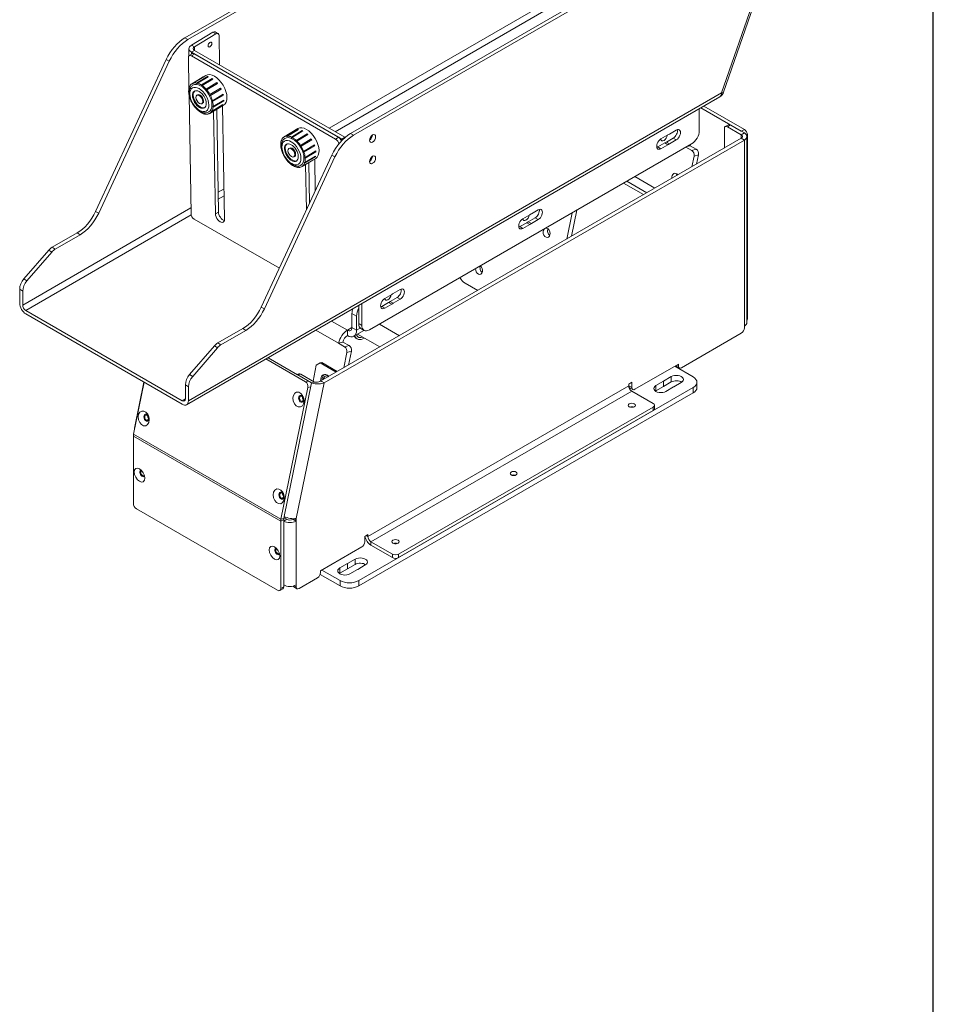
# Model space of a CAD drawing. Header units: millimetres. Extents: x 31 to 1284, y 4 to 863.
# Tile 4 of 5: x 910 to 1226, y 291 to 631. Entities that reach past the tile are written whole.
import ezdxf
from ezdxf.enums import TextEntityAlignment as Align

# ---------------------------------------------------------------- set-up
doc = ezdxf.new("R2010")
doc.units = ezdxf.units.MM
doc.header["$LTSCALE"] = 3
doc.layers.get('0').update_dxf_attribs({"lineweight": 15})
for name, color, linetype, lineweight in [('Sketch Geometry (ISO)', 7, 'Continuous', 25), ('Symbol (ISO)', 7, 'Continuous', 25), ('가시적 모서리(ISO)', 7, 'Continuous', 18), ('가시적으로 접하는 모서리(ISO)', 7, 'Continuous', 18)]:
    doc.layers.add(name, color=color, linetype=linetype, lineweight=lineweight)
doc.styles.add('HALGULFONT1_239', font='BatangChe.ttf')
doc.styles.add('Text Style149', font='BatangChe.ttf')
doc.styles.add('Text Style227', font='BatangChe.ttf')
doc.styles.add('Text Style243', font='BatangChe.ttf', dxfattribs={"width": 0.8})
doc.styles.add('Text Style278', font='BatangChe.ttf')
doc.styles.add('Text Style299', font='txt')
doc.styles.add('Text Style412', font='BatangChe.ttf')

# ---------------------------------------------------------------- blocks, each defined once
blk = doc.blocks.new('Title Blocks ISO')
at = {"layer": 'Sketch Geometry (ISO)'}
blk.add_line((415.65, 3.57), (415.65, 281.23), dxfattribs=at)
for tag, height, style, p in [('TITLE', 2.79, 'Text Style278', (358.94, 44.42)), ('CATEGORY', 2, 'Text Style149', (372.42, 32.36))]:
    blk.add_attdef(tag, text='', height=height, dxfattribs=dict(style=style)).set_placement(p, align=Align.TOP_LEFT)
for tag, p, height, style in [('부품_번호_001', (372.08, 36.1), 1.99, 'Text Style412'), ('시트_수_001', (349.84, 7.16), 1.88, 'HALGULFONT1_239'), ('시트_번호_001', (360.34, 7.21), 1.88, 'HALGULFONT1_239')]:
    blk.add_attdef(tag, p, '', height=height, dxfattribs=dict(style=style))
at = {"style": 'Text Style243', "width": 0.8}
for tag, p in [('작성_날짜_001', (352.22, 16.27)), ('PROJECT_001', (379.49, 16.27))]:
    blk.add_attdef(tag, p, '', height=1.86, dxfattribs=at)
at = {"layer": 'Symbol (ISO)', "color": 7}
for tag, p, height, style in [('STOCK_NUMBER_001', (53.05, 251.47), 2.8, 'Text Style227'), ('STOCK_NUMBER_001', (278.26, 19.93), 2.5, 'Text Style299'), ('질량\\P3;_001', (325.39, 15.11), 2, 'Text Style149')]:
    blk.add_attdef(tag, p, '', height=height, dxfattribs=dict(at, style=style))
at = {"layer": 'Symbol (ISO)', "color": 7, "style": 'Text Style149'}
blk.add_attdef('재질', text='', height=2, dxfattribs=at).set_placement((295.49, 17.37), align=Align.TOP_LEFT)

msp = doc.modelspace()

# ---------------------------------------------------------------- linework, layer by layer
at = {"layer": '가시적 모서리(ISO)'}
for p, q in [((1119.844, 713.29), (967.148, 625.131)), ((968.208, 624.518), (1120.904, 712.678)), ((1153.438, 606.368), (1179.177, 680.671)), ((1177.119, 680.222), (1024.423, 592.063)), ((1025.484, 591.45), (1178.18, 679.61)), ((976.863, 627.113), (969.44, 622.661)), ((970.501, 622.048), (977.924, 626.501)), ((978.695, 626.587), (977.634, 627.2)), ((979.17, 616.223), (979.005, 625.924)), ((968.562, 621.385), (968.604, 618.923)), ((969.75, 619.625), (968.69, 618.989)), ((969.441, 620.164), (1021.413, 590.158)), ((1022.473, 590.794), (970.501, 620.8)), ((1020.352, 590.77), (970.501, 619.551)), ((936.332, 565.165), (960.733, 617.674)), ((937.393, 564.553), (961.793, 617.061)), ((968.582, 607.661), (968.401, 618.315)), ((969.441, 618.915), (1019.292, 590.134)), ((969.641, 609.294), (974.413, 612.157)), ((969.845, 609.401), (973.556, 611.627)), ((973.748, 611.701), (970.037, 609.475)), ((971.256, 609.535), (974.967, 611.761)), ((975.209, 611.708), (971.497, 609.482)), ((972.891, 608.849), (976.603, 611.075)), ((976.857, 610.903), (973.145, 608.677)), ((974.501, 607.447), (978.213, 609.674)), ((978.441, 609.409), (974.729, 607.183)), ((968.487, 606.876), (968.62, 606.956)), ((968.594, 606.94), (968.592, 607.047)), ((968.872, 608.467), (969.039, 608.567)), ((975.841, 605.544), (979.553, 607.77)), ((979.72, 607.453), (976.009, 605.226)), ((967.798, 498.343), (1152.103, 604.751)), ((969.318, 564.354), (968.62, 605.401)), ((968.747, 604.87), (968.821, 604.914)), ((969.613, 602.754), (969.626, 602.762)), ((971.329, 605.278), (971.594, 605.437)), ((973.065, 602.384), (973.33, 602.543)), ((976.707, 603.428), (980.419, 605.654)), ((980.5, 605.332), (976.788, 603.106)), ((980.661, 603.371), (976.95, 601.145)), ((976.967, 601.422), (980.679, 603.648)), ((970.756, 601.134), (970.725, 601.115)), ((972.418, 599.686), (972.309, 599.621)), ((975.813, 599.003), (980.585, 601.866)), ((980.18, 601.867), (976.468, 599.641)), ((976.582, 599.831), (980.293, 602.057)), ((977.721, 564.306), (977.118, 599.786)), ((978.178, 600.422), (978.782, 564.942)), ((980.237, 601.657), (980.903, 562.468)), ((1145.02, 600.662), (1145.02, 593.103)), ((1145.537, 600.961), (1159.533, 592.88)), ((1160.594, 593.493), (1146.598, 601.573)), ((974.11, 598.908), (973.957, 598.816)), ((975.591, 598.927), (975.417, 598.823)), ((1001.461, 590.923), (1006.233, 593.785)), ((1002.47, 591.21), (1006.181, 593.436)), ((1006.407, 593.434), (1002.695, 591.208)), ((1004.044, 590.847), (1007.755, 593.073)), ((1008.009, 592.947), (1004.297, 590.721)), ((1134.692, 591.887), (1137.065, 593.256)), ((1153.699, 593.799), (1153.699, 587.063)), ((1154.01, 594.486), (1155.071, 595.098)), ((1159.533, 591.656), (1154.76, 594.411)), ((1160.594, 592.268), (1155.821, 595.024)), ((1000.462, 589.525), (1000.617, 589.619)), ((1001.212, 590.746), (1001.386, 590.85)), ((1005.695, 589.713), (1009.406, 591.939)), ((1009.649, 591.707), (1005.937, 589.481)), ((1007.171, 587.979), (1010.882, 590.205)), ((1011.077, 589.903), (1007.366, 587.677)), ((1159.533, 590.431), (1014.236, 506.543)), ((1015.296, 505.931), (1160.594, 589.819)), ((1130.701, 587.439), (1133.073, 588.809)), ((1131.761, 590.195), (1134.134, 591.564)), ((1133.073, 588.809), (1134.134, 588.196)), ((1133.632, 589.131), (1136.004, 590.501)), ((1134.692, 588.519), (1133.632, 589.131)), ((1137.065, 589.888), (1134.692, 588.519)), ((1161.472, 526.744), (1161.472, 591.043)), ((1161.654, 527.969), (1161.654, 591.656)), ((1000.333, 587.734), (1000.447, 587.802)), ((1000.846, 585.645), (1000.884, 585.667)), ((1003.149, 586.907), (1003.414, 587.066)), ((1008.247, 585.91), (1011.959, 588.137)), ((1012.077, 587.811), (1008.365, 585.584)), ((1008.76, 583.821), (1012.472, 586.048)), ((1012.494, 585.747), (1008.783, 583.521)), ((1142.368, 588.511), (1030.999, 524.211)), ((1134.134, 588.196), (1131.761, 586.827)), ((1142.41, 586.222), (1140.407, 587.378)), ((1140.731, 587.565), (1141.825, 587.859)), ((1141.825, 587.859), (1143.946, 586.634)), ((1018.008, 584.605), (993.608, 532.097)), ((1019.069, 583.993), (994.668, 531.485)), ((1001.736, 583.883), (1001.728, 583.878)), ((1003.22, 582.113), (1003.156, 582.074)), ((1004.885, 584.012), (1005.15, 584.171)), ((1007.633, 580.632), (1012.405, 583.495)), ((1011.43, 582.913), (1007.718, 580.687)), ((1007.882, 580.81), (1011.593, 583.036)), ((1012.267, 584.027), (1008.556, 581.801)), ((1008.632, 582.03), (1012.344, 584.257)), ((1009.998, 582.051), (1010.239, 567.886)), ((1012.057, 583.285), (1012.245, 572.203)), ((1143.196, 584.268), (1142.437, 580.561)), ((1144.084, 581.512), (1144.733, 584.68)), ((1004.925, 580.912), (1004.796, 580.835)), ((1006.563, 580.446), (1006.398, 580.347)), ((1009.205, 565.662), (1008.938, 581.415)), ((1126.9, 571.59), (1119.98, 575.585)), ((1122.752, 577.186), (1129.672, 573.191)), ((1125.775, 570.941), (1118.855, 574.936)), ((1086.963, 564.33), (1089.335, 565.7)), ((1100.849, 556.55), (1102.703, 565.61)), ((999.849, 545.527), (970.4, 562.529)), ((1084.032, 562.638), (1086.404, 564.007)), ((1085.902, 561.574), (1088.274, 562.944)), ((1086.963, 560.962), (1085.902, 561.574)), ((1089.335, 562.332), (1086.963, 560.962)), ((1101.056, 564.659), (1099.202, 555.599)), ((1082.971, 559.882), (1085.343, 561.252)), ((1086.404, 560.639), (1084.032, 559.27)), ((1085.343, 561.252), (1086.404, 560.639)), ((921.316, 552.742), (929.917, 557.708)), ((922.377, 552.13), (930.978, 557.096)), ((920.13, 551.734), (911.549, 541.826)), ((912.61, 541.213), (921.191, 551.122)), ((910.083, 533.397), (910.083, 538.241)), ((1039.233, 536.773), (1041.605, 538.143)), ((1064.057, 540.335), (1068.41, 537.821)), ((911.144, 532.785), (911.144, 537.628)), ((1036.302, 535.081), (1038.674, 536.451)), ((1038.172, 534.018), (1040.545, 535.387)), ((1041.605, 534.775), (1039.233, 533.405)), ((966.298, 499.717), (912.205, 530.948)), ((1027.286, 532.689), (1027.286, 526.355)), ((1028.347, 533.301), (1028.347, 525.742)), ((1035.241, 532.325), (1037.614, 533.695)), ((1038.674, 533.083), (1036.302, 531.713)), ((1037.614, 533.695), (1038.674, 533.083)), ((1039.233, 533.405), (1038.172, 534.018)), ((912.205, 529.723), (966.298, 498.492)), ((1024.955, 529.908), (1024.955, 525.009)), ((1026.546, 524.09), (1026.546, 528.989)), ((987.193, 524.64), (978.592, 519.674)), ((1029.124, 524.026), (1028.063, 524.638)), ((1034.41, 526.181), (1041.329, 522.186)), ((1160.594, 524.907), (1160.594, 525.519)), ((988.254, 524.027), (979.652, 519.062)), ((1023.364, 524.09), (1023.364, 522.253)), ((1029.097, 524.041), (1025.614, 522.03)), ((1026.501, 521.221), (1026.766, 521.068)), ((1026.857, 522.748), (1034.579, 518.289)), ((1138.85, 511.129), (1159.533, 523.07)), ((977.406, 518.666), (968.825, 508.758)), ((969.886, 508.145), (978.466, 518.054)), ((1021.827, 520.004), (1020.29, 519.592)), ((1022.412, 518.368), (1020.29, 519.592)), ((1021.827, 520.004), (1023.949, 518.779)), ((995.173, 514.148), (1008.903, 506.221)), ((995.923, 514.581), (1006.103, 508.704)), ((1023.198, 516.414), (1022.108, 511.089)), ((1024.735, 516.826), (1023.755, 512.04)), ((1011.486, 506.461), (1012.627, 512.037)), ((1012.627, 512.037), (1013.962, 512.766)), ((1013.962, 512.766), (1014.474, 512.903)), ((1013.962, 512.766), (1019.488, 509.576)), ((1014.474, 512.903), (1019.863, 509.792)), ((1137.79, 512.353), (1122.734, 503.661)), ((1136.522, 511.622), (1142.886, 507.948)), ((1138.1, 511.054), (1137.04, 511.667)), ((1137.79, 512.353), (1137.79, 511.741)), ((1006.568, 509.025), (1005.87, 508.838)), ((1006.206, 508.644), (1010.979, 505.888)), ((1012.003, 506.162), (1007.23, 508.918)), ((1132.682, 506.526), (1135.303, 508.039)), ((949.461, 488.135), (953.136, 506.091)), ((949.734, 490.288), (952.986, 506.178)), ((967.359, 505.173), (967.359, 500.329)), ((968.42, 499.717), (968.42, 504.56)), ((1009.689, 504.267), (1000.373, 458.741)), ((1012.003, 506.162), (1010.979, 505.888)), ((1014.236, 506.543), (1014.525, 506.376)), ((1014.525, 506.376), (1015.296, 505.931)), ((1142.886, 504.273), (1027.274, 437.525)), ((1120.612, 505.498), (1121.673, 506.11)), ((1120.612, 504.886), (1120.612, 505.498)), ((1121.984, 503.587), (1120.923, 504.199)), ((1121.673, 506.11), (1121.673, 504.273)), ((1129.999, 504.977), (1132.621, 506.491)), ((1132.621, 504.654), (1129.999, 503.14)), ((1132.621, 506.491), (1132.621, 504.654)), ((1132.682, 504.689), (1132.682, 506.526)), ((1135.303, 506.202), (1132.682, 504.689)), ((1136.12, 504.47), (1133.499, 502.957)), ((1138.802, 506.019), (1136.181, 504.505)), ((1144.204, 506.11), (1144.204, 504.273)), ((1027.274, 435.688), (1142.886, 502.436)), ((1121.673, 503.049), (1129.098, 498.762)), ((1041.063, 446.71), (1129.098, 497.537)), ((1129.537, 498.15), (1129.537, 496.925)), ((1041.063, 445.486), (1129.098, 496.312)), ((949.389, 464.205), (949.389, 487.459)), ((949.571, 488.671), (949.571, 488.73)), ((1000.997, 467.233), (1001.278, 467.071)), ((999.24, 434.199), (950.45, 462.368)), ((1001.398, 459.016), (1001.545, 459.738)), ((1001.792, 459.088), (1001.888, 459.561)), ((1000.301, 458.065), (1000.301, 434.811)), ((1001.361, 435.424), (1001.361, 458.678)), ((1002.422, 458.724), (1001.452, 459.284)), ((1004.543, 458.724), (1004.543, 458.952)), ((1004.543, 458.724), (1005.604, 458.111)), ((1004.932, 458.956), (1005.604, 458.568)), ((1005.706, 459.068), (1005.604, 458.568)), ((1005.604, 458.568), (1005.604, 458.111)), ((1029.396, 452.834), (1030.456, 453.446)), ((1029.396, 450.997), (1029.396, 452.834)), ((1030.456, 453.446), (1030.456, 452.834)), ((1031.517, 450.997), (1038.941, 446.71)), ((1031.517, 449.772), (1038.941, 445.486)), ((1028.335, 449.16), (1014.089, 440.935)), ((1020.751, 441.903), (1023.373, 443.416)), ((1023.373, 443.416), (1023.373, 441.579)), ((1023.434, 443.452), (1026.055, 444.965)), ((1023.434, 441.614), (1023.434, 443.452)), ((1026.055, 443.128), (1023.434, 441.614)), ((1029.554, 442.944), (1026.933, 441.431)), ((1013.972, 439.694), (1020.91, 435.688)), ((1014.089, 440.323), (1014.089, 440.935)), ((1020.91, 437.525), (1014.546, 441.199)), ((1023.373, 441.579), (1020.751, 440.066)), ((1026.872, 441.396), (1024.251, 439.882)), ((1005.604, 436.036), (1005.604, 435.424)), ((1006.665, 434.811), (1013.029, 438.486)), ((999.99, 434.125), (1001.051, 434.737)), ((1005.915, 434.737), (1004.854, 435.35))]:
    msp.add_line(p, q, dxfattribs=at)
msp.add_arc((1150.603, 607.35), 3, 300, 340.89339, dxfattribs=at)
for centre, major_axis, ratio, start_param, end_param in [((976.884, 625.901), (0.75, 1.299), 0.5773503, 0, 0.8048394), ((977.945, 625.288), (0.75, 1.299), 0.5773503, 5.5172284, 7.0880247), ((967.148, 615.945), (-5.625, -9.743), 0.5773503, 3.9269908, 4.8650383), ((968.208, 615.333), (5.625, 9.743), 0.5773503, 0.7853982, 1.7234457), ((971.562, 621.436), (-3, -0.051), 0.5884649, 5.4878757, 7.058672), ((970.522, 618.339), (-0.772, 1.286), 0.5660175, 5.4882537, 6.2831853), ((971.562, 621.436), (-1.5, -0.026), 0.5884649, 5.4878757, 7.058672), ((969.461, 617.703), (-0.772, 1.286), 0.5660175, 5.4882537, 7.05905), ((978.11, 615.587), (-0.75, -1.299), 0.5773503, 2.0638162, 2.3756357), ((977.499, 607.011), (-3.086, 5.145), 0.5660175, 3.1415927, 6.2831853), ((972.727, 604.149), (-3.086, 5.145), 0.5660175, 6.215537, 6.5482338), ((969.939, 609.44), (0.093, -0.154), 0.5660175, 4.6297401, 7.7413316), ((972.727, 604.149), (-2.778, 4.631), 0.5660175, 3.1415927, 6.2831853), ((972.727, 604.149), (-3.086, 5.145), 0.5660175, 5.8228379, 6.1555347), ((971.376, 609.511), (0.093, -0.154), 0.5660175, 4.237041, 7.3486325), ((972.727, 604.149), (3.086, -5.145), 0.5660175, 2.2885461, 2.621243), ((976.439, 606.375), (-3.086, 5.145), 0.5660175, 6.1555347, 6.215537), ((973.651, 611.666), (-0.093, 0.154), 0.5660175, 1.4881474, 1.6834464), ((976.439, 606.375), (3.086, -5.145), 0.5660175, 2.621243, 2.6812452), ((975.088, 611.737), (-0.093, 0.154), 0.5660175, 1.0954483, 2.0761454), ((976.73, 610.991), (-0.093, 0.154), 0.5660175, 0.7027492, 2.4688445), ((976.439, 606.375), (3.086, -5.145), 0.5660175, 2.2285439, 2.2885461), ((978.328, 609.543), (0.093, -0.154), 0.5660175, 3.4516428, 6.0031363), ((976.439, 606.375), (3.086, -5.145), 0.5660175, 1.8358448, 1.8958471), ((972.727, 604.149), (-3.086, 5.145), 0.5660175, 0.7177498, 1.0504466), ((968.494, 607.016), (0.093, -0.154), 0.5660175, 5.4151382, 8.5267298), ((972.727, 604.149), (-3.086, 5.145), 0.5660175, 0.3250507, 0.6577476), ((968.927, 608.564), (0.093, -0.154), 0.5660175, 5.0224391, 8.1340307), ((972.462, 603.99), (1.736, -2.894), 0.5660175, 3.2225968, 6.2021812), ((973.018, 608.765), (0.093, -0.154), 0.5660175, 3.8443419, 6.9559334), ((972.727, 604.149), (3.086, -5.145), 0.5660175, 1.8958471, 2.2285439), ((974.616, 607.316), (0.093, -0.154), 0.5660175, 3.4516428, 6.5632343), ((972.727, 604.149), (3.086, -5.145), 0.5660175, 1.503148, 1.8358448), ((979.638, 607.612), (0.093, -0.154), 0.5660175, 3.2242416, 6.1705353), ((976.439, 606.375), (3.086, -5.145), 0.5660175, 1.4431457, 1.503148), ((968.704, 605.031), (0.093, -0.154), 0.5660175, 1.6351948, 2.6362435), ((968.704, 605.031), (0.093, -0.154), 0.5660175, 5.8078373, 6.6572458), ((972.727, 604.149), (-3.086, 5.145), 0.5660175, 1.1104489, 1.4431457), ((969.528, 602.912), (-0.093, 0.154), 0.5660175, 5.9835905, 6.1705353), ((969.528, 602.912), (0.093, -0.154), 0.5660175, 6.2005364, 6.3531734), ((972.727, 604.149), (-3.086, 5.145), 0.5660175, 1.503148, 1.8358448), ((972.462, 603.99), (-0.868, 1.447), 0.5660175, 3.1415927, 6.2831853), ((975.926, 605.386), (0.093, -0.154), 0.5660175, 3.0589437, 6.1705353), ((972.727, 604.149), (3.086, -5.145), 0.5660175, 1.1104489, 1.4431457), ((976.75, 603.267), (-0.093, 0.154), 0.5660175, 5.8078373, 8.9194288), ((972.727, 604.149), (3.086, -5.145), 0.5660175, 0.7177498, 1.0504466), ((980.461, 605.493), (-0.093, 0.154), 0.5660175, 0.475348, 2.6362435), ((976.439, 606.375), (3.086, -5.145), 0.5660175, 1.0504466, 1.1104489), ((980.672, 603.508), (-0.093, 0.154), 0.5660175, 0.8680471, 2.2435444), ((976.439, 606.375), (3.086, -5.145), 0.5660175, 0.6577476, 0.7177498), ((970.838, 600.981), (-0.093, 0.154), 0.5660175, 6.2124632, 6.5632343), ((970.838, 600.981), (0.093, -0.154), 0.5660175, 0.3100502, 0.7602645), ((972.727, 604.149), (-3.086, 5.145), 0.5660175, 1.8958471, 2.2285439), ((972.436, 599.533), (-0.093, 0.154), 0.5660175, 3.8443419, 6.9559334), ((972.727, 604.149), (-3.086, 5.145), 0.5660175, 2.2885461, 2.621243), ((975.515, 598.858), (-0.093, 0.154), 0.5660175, 4.6297401, 7.7413316), ((972.727, 604.149), (3.086, -5.145), 0.5660175, 6.215537, 6.5482338), ((976.527, 599.734), (-0.093, 0.154), 0.5660175, 5.0224391, 8.1340307), ((972.727, 604.149), (3.086, -5.145), 0.5660175, 0.3250507, 0.6577476), ((976.96, 601.282), (-0.093, 0.154), 0.5660175, 5.4151382, 8.5267298), ((980.238, 601.96), (-0.093, 0.154), 0.5660175, 1.2607462, 1.8508454), ((976.439, 606.375), (3.086, -5.145), 0.5660175, 0.2650485, 0.3250507), ((974.078, 598.787), (-0.093, 0.154), 0.5660175, 4.237041, 7.3486325), ((972.727, 604.149), (3.086, -5.145), 0.5660175, 5.8228379, 6.1555347), ((1008.258, 588.004), (-3.086, 5.145), 0.5660175, 5.9203163, 5.9803185), ((1006.293, 593.438), (-0.093, 0.154), 0.5660175, 1.252929, 1.9186648), ((1009.319, 588.64), (-3.086, 5.145), 0.5660175, 3.1415927, 6.2831853), ((1008.258, 588.004), (3.086, -5.145), 0.5660175, 2.3860246, 2.4460268), ((1007.882, 593.012), (-0.093, 0.154), 0.5660175, 0.8602299, 2.3113639), ((1136.004, 592.185), (1.031, 1.786), 0.5773503, 3.9269908, 5.7430413), ((1137.065, 591.572), (1.031, 1.786), 0.5773503, 3.9269908, 7.0685835), ((1142.368, 591.572), (-1.875, -3.248), 0.5773503, 0.7853982, 2.3561945), ((1154.76, 593.187), (-0.75, 1.299), 0.5773503, 5.4977871, 7.0685835), ((1155.821, 593.799), (-0.75, 1.299), 0.5773503, 5.4977871, 6.2831853), ((1160.594, 592.268), (-0.75, 1.299), 0.5773503, 3.9269908, 5.4977871), ((1158.472, 591.043), (3, 0), 0.5773503, 5.4977871, 7.0685835), ((1004.547, 585.778), (-3.086, 5.145), 0.5660175, 0.4825314, 0.8152282), ((1000.498, 589.641), (0.093, -0.154), 0.5660175, 5.1799198, 8.2915113), ((1004.547, 585.778), (-3.086, 5.145), 0.5660175, 0.0898323, 0.4225292), ((1001.292, 590.809), (0.093, -0.154), 0.5660175, 4.7872207, 7.8988123), ((1004.547, 585.778), (-3.086, 5.145), 0.5660175, 5.9803185, 6.3130154), ((1004.547, 585.778), (-2.778, 4.631), 0.5660175, 3.1415927, 6.2831853), ((1002.582, 591.211), (0.093, -0.154), 0.5660175, 4.3945217, 7.5061132), ((1004.547, 585.778), (-3.086, 5.145), 0.5660175, 5.5876195, 5.9203163), ((1004.17, 590.786), (0.093, -0.154), 0.5660175, 4.0018226, 7.1134141), ((1004.547, 585.778), (3.086, -5.145), 0.5660175, 2.0533277, 2.3860246), ((1005.817, 589.598), (0.093, -0.154), 0.5660175, 3.6091235, 6.720715), ((1004.547, 585.778), (3.086, -5.145), 0.5660175, 1.6606286, 1.9933255), ((1009.528, 591.825), (-0.093, 0.154), 0.5660175, 0.4675308, 2.7040629), ((1008.258, 588.004), (3.086, -5.145), 0.5660175, 1.9933255, 2.0533277), ((1010.981, 590.055), (0.093, -0.154), 0.5660175, 3.2164244, 6.2383547), ((1008.258, 588.004), (3.086, -5.145), 0.5660175, 1.6006264, 1.6606286), ((1024.423, 582.877), (-5.625, -9.743), 0.5773503, 3.9269908, 4.8650383), ((1025.484, 582.265), (5.625, 9.743), 0.5773503, 0.7853982, 1.7234457), ((1019.312, 588.921), (0.772, -1.286), 0.5660175, 0.8775518, 2.346661), ((1020.373, 589.557), (-0.772, 1.286), 0.5660175, 4.3721919, 5.4882537), ((1023.534, 591.43), (3, 0.051), 0.5884649, 3.9170794, 4.0670736), ((1023.534, 591.43), (1.5, 0.026), 0.5884649, 3.9170794, 4.0061659), ((1030.999, 590.96), (0.75, 1.299), 0.5773503, 3.9269908, 5.4977871), ((1030.999, 590.96), (-0.461, -0.799), 0.5773503, 0.9148388, 2.2267538), ((1131.761, 588.511), (-1.031, -1.786), 0.5773503, 3.9269908, 7.0685835), ((1132.822, 590.96), (-0.775, -1.343), 0.5773503, 5.6192697, 8.5181347), ((1133.352, 590.654), (1.05, 1.819), 0.5773503, 3.7377262, 4.1162554), ((1134.413, 590.042), (1.05, 1.819), 0.5773503, 0.5961336, 0.9746628), ((1158.472, 591.043), (1.5, 0), 0.5773503, 5.4977871, 7.0685835), ((1000.32, 587.885), (0.093, -0.154), 0.5660175, 5.5726189, 8.6842104), ((1004.547, 585.778), (-3.086, 5.145), 0.5660175, 0.8752305, 1.2079273), ((1000.786, 585.808), (-0.093, 0.154), 0.5660175, 5.4069566, 5.9353169), ((1000.786, 585.808), (0.093, -0.154), 0.5660175, 5.965318, 6.382935), ((1004.547, 585.778), (-3.086, 5.145), 0.5660175, 1.2679296, 1.6006264), ((1004.282, 585.619), (1.736, -2.894), 0.5660175, 3.2225968, 6.2021812), ((1004.282, 585.619), (-0.868, 1.447), 0.5660175, 3.1415927, 6.2831853), ((1007.269, 587.829), (0.093, -0.154), 0.5660175, 3.2164244, 6.3280159), ((1004.547, 585.778), (3.086, -5.145), 0.5660175, 1.2679296, 1.6006264), ((1008.308, 585.747), (0.093, -0.154), 0.5660175, 2.8237253, 5.9353169), ((1004.547, 585.778), (3.086, -5.145), 0.5660175, 0.8752305, 1.2079273), ((1012.019, 587.974), (0.093, -0.154), 0.5660175, 3.45946, 5.9353169), ((1008.258, 588.004), (3.086, -5.145), 0.5660175, 1.2079273, 1.2679296), ((1012.485, 585.896), (-0.093, 0.154), 0.5660175, 0.7105664, 2.4010251), ((1008.258, 588.004), (3.086, -5.145), 0.5660175, 0.8152282, 0.8752305), ((1130.701, 589.123), (1.031, 1.786), 0.5773503, 3.6817366, 3.9269908), ((1134.413, 590.042), (-1.05, -1.819), 0.5773503, 0.5961336, 0.9746628), ((1138.752, 587.035), (-2.25, -3.897), 0.5773503, 2.0943951, 2.1887464), ((1142.135, 584.88), (0.388, -1.449), 0.7071068, 0.9553166, 2.5261129), ((1143.672, 585.292), (-0.388, 1.449), 0.7071068, 4.0969093, 5.6677056), ((1001.824, 583.726), (-0.093, 0.154), 0.5660175, 6.1863888, 6.3280159), ((1001.824, 583.726), (0.093, -0.154), 0.5660175, 0.0748318, 0.2375458), ((1004.547, 585.778), (-3.086, 5.145), 0.5660175, 1.6606286, 1.9933255), ((1003.277, 581.957), (-0.093, 0.154), 0.5660175, 6.0071719, 6.720715), ((1003.277, 581.957), (0.093, -0.154), 0.5660175, 0.4675308, 1.3239166), ((1008.596, 581.914), (-0.093, 0.154), 0.5660175, 5.1799198, 8.2915113), ((1004.547, 585.778), (3.086, -5.145), 0.5660175, 0.4825314, 0.8152282), ((1008.773, 583.67), (-0.093, 0.154), 0.5660175, 5.5726189, 8.6842104), ((1011.513, 582.972), (-0.093, 0.154), 0.5660175, 1.4959646, 1.615627), ((1008.258, 588.004), (3.086, -5.145), 0.5660175, 0.0298301, 0.0898323), ((1012.307, 584.14), (-0.093, 0.154), 0.5660175, 1.1032655, 2.008326), ((1008.258, 588.004), (3.086, -5.145), 0.5660175, 0.4225292, 0.4825314), ((1030.999, 583.612), (0.75, 1.299), 0.5773503, 3.9269908, 5.4977871), ((1031.122, 583.684), (-0.461, -0.799), 0.5773503, 0.7227749, 2.2939874), ((1004.547, 585.778), (-3.086, 5.145), 0.5660175, 2.0533277, 2.3860246), ((1004.923, 580.769), (-0.093, 0.154), 0.5660175, 4.0018226, 7.1134141), ((1004.547, 585.778), (3.086, -5.145), 0.5660175, 5.5876195, 5.9203163), ((1006.512, 580.344), (-0.093, 0.154), 0.5660175, 4.3945217, 7.5061132), ((1004.547, 585.778), (3.086, -5.145), 0.5660175, 5.9803185, 6.3130154), ((1007.802, 580.746), (-0.093, 0.154), 0.5660175, 4.7872207, 7.8988123), ((1004.547, 585.778), (3.086, -5.145), 0.5660175, 0.0898323, 0.4225292), ((1136.869, 576.535), (-0.477, 1.781), 0.7071068, 5.2974834, 7.6433854), ((1138.406, 576.947), (0.477, -1.781), 0.7071068, 3.7978149, 4.2377697), ((929.917, 566.894), (-5.625, -9.743), 0.5773503, 0.7853982, 1.7234457), ((980.373, 564.023), (1.157, -1.93), 0.5660175, 3.9174573, 5.7762578), ((1088.274, 564.628), (1.031, 1.786), 0.5773503, 3.9269908, 5.7430413), ((1089.335, 564.016), (1.031, 1.786), 0.5773503, 3.9269908, 7.0685835), ((930.978, 566.281), (5.625, 9.743), 0.5773503, 3.9269908, 4.8650383), ((970.379, 563.742), (-0.772, 1.286), 0.5660175, 0.7758647, 2.346661), ((979.312, 563.387), (1.157, -1.93), 0.5660175, 3.9174573, 7.05905), ((1084.032, 560.954), (-1.031, -1.786), 0.5773503, 3.9269908, 7.0685835), ((1085.092, 563.403), (-0.775, -1.343), 0.5773503, 5.6192697, 8.5181347), ((1085.623, 563.097), (1.05, 1.819), 0.5773503, 3.7377262, 4.1162554), ((1086.683, 562.485), (1.05, 1.819), 0.5773503, 0.5961336, 0.9746628), ((1082.971, 561.566), (1.031, 1.786), 0.5773503, 3.6817366, 3.9269908), ((1086.683, 562.485), (-1.05, -1.819), 0.5773503, 0.5961336, 0.9746628), ((1092.232, 557.761), (-0.427, 1.594), 0.7071068, 0.461196, 6.1964875), ((1093.769, 558.173), (0.427, -1.594), 0.7071068, 3.8918379, 5.5329401), ((921.316, 549.68), (-1.875, -3.248), 0.5773503, 3.9269908, 4.3906384), ((922.377, 549.068), (1.875, 3.248), 0.5773503, 0.7853982, 1.2490458), ((1068.866, 545.001), (0.427, -1.594), 0.7071068, 4.2897075, 8.6511613), ((1070.403, 545.413), (0.427, -1.594), 0.7071068, 3.9264909, 5.5329401), ((912.735, 539.772), (-1.875, -3.248), 0.5773503, 4.3906384, 5.4977871), ((913.796, 539.159), (1.875, 3.248), 0.5773503, 1.2490458, 2.3561945), ((1064.88, 544.359), (-1.165, 4.347), 0.7071068, 1.8730443, 2.5261129), ((1040.545, 537.071), (1.031, 1.786), 0.5773503, 3.9269908, 5.7430413), ((1041.605, 536.459), (1.031, 1.786), 0.5773503, 3.9269908, 7.0685835), ((1036.302, 533.397), (-1.031, -1.786), 0.5773503, 3.9269908, 7.0685835), ((1037.363, 535.847), (-0.775, -1.343), 0.5773503, 5.6192697, 8.5181347), ((1038.954, 534.928), (1.05, 1.819), 0.5773503, 0.5961336, 0.9746628), ((912.205, 532.172), (-1.5, 2.598), 0.5773503, 0.7853982, 2.3561945), ((912.205, 532.172), (-0.75, 1.299), 0.5773503, 0.7853982, 2.3561945), ((987.193, 533.825), (-5.625, -9.743), 0.5773503, 0.7853982, 1.7234457), ((988.254, 533.213), (5.625, 9.743), 0.5773503, 3.9269908, 4.8650383), ((1028.137, 531.745), (-2.25, -3.897), 0.5773503, 5.0965861, 5.4977871), ((1029.728, 530.826), (2.25, 3.897), 0.5773503, 1.6600605, 2.3561945), ((1035.241, 534.009), (1.031, 1.786), 0.5773503, 3.6817366, 3.9269908), ((1037.893, 535.54), (1.05, 1.819), 0.5773503, 3.7377262, 4.1162554), ((1038.954, 534.928), (-1.05, -1.819), 0.5773503, 0.5961336, 0.9746628), ((1160.594, 528.581), (0.75, -1.299), 0.5773503, 0.1908954, 0.7853982), ((1023.364, 525.927), (1.125, -1.949), 0.5773503, 5.4977871, 7.0685835), ((1029.938, 527.886), (-1.875, -3.248), 0.5773503, 5.4977871, 6.2831853), ((1030.999, 527.273), (-1.875, -3.248), 0.5773503, 5.4977871, 7.0685835), ((1159.533, 524.295), (-0.75, -1.299), 0.5773503, 0.7853982, 2.3561945), ((1158.472, 526.744), (3, 0), 0.5773503, 5.4977871, 6.2831853), ((1023.364, 520.416), (2.25, 3.897), 0.5773503, 0.7853982, 2.0943951), ((1023.364, 520.416), (-1.125, -1.949), 0.5773503, 3.9269908, 5.2359878), ((1023.364, 525.927), (2.25, -3.897), 0.5773503, 5.4977871, 7.0685835), ((1028.939, 525.443), (-2.438, -4.222), 0.5773503, 5.8822479, 6.2831853), ((1029.204, 525.289), (-2.438, -4.222), 0.5773503, 5.8005266, 7.0892995), ((1029.204, 525.289), (-2.063, -3.572), 0.5773503, 5.8578604, 6.89574), ((978.592, 516.612), (-1.875, -3.248), 0.5773503, 3.9269908, 4.3906384), ((979.652, 516), (1.875, 3.248), 0.5773503, 0.7853982, 1.2490458), ((1022.137, 517.026), (0.388, -1.449), 0.7071068, 0.9553166, 2.5261129), ((1023.674, 517.438), (-0.388, 1.449), 0.7071068, 4.0969093, 5.6677056), ((1137.79, 512.966), (-0.75, -1.299), 0.5773503, 6.0213859, 6.2831853), ((1138.85, 512.353), (-0.75, -1.299), 0.5773503, 5.4977871, 7.0685835), ((970.011, 506.704), (-1.875, -3.248), 0.5773503, 4.3906384, 5.4977871), ((971.071, 506.091), (1.875, 3.248), 0.5773503, 1.2490458, 2.3561945), ((1005.931, 507.302), (0.388, -1.449), 0.7071068, 2.5261129, 2.6321253), ((1006.956, 507.577), (-0.388, 1.449), 0.7071068, 5.6677056, 6.2831853), ((1015.918, 506.387), (-0.641, 2.391), 0.7071068, 5.3127482, 7.6292114), ((1016.43, 506.524), (-0.641, 2.391), 0.7071068, 0.1521009, 1.2824466), ((1016.43, 506.524), (-0.477, 1.781), 0.7071068, 5.5615065, 7.3793623), ((1017.967, 506.936), (0.477, -1.781), 0.7071068, 3.7978149, 3.89912), ((1137.053, 507.029), (2.475, 0), 0.5773503, 5.4977871, 8.6393798), ((1139.704, 506.11), (4.5, 0), 0.5773503, 5.4977871, 7.0685835), ((1008.629, 504.88), (0.388, -1.449), 0.7071068, 0.9553166, 2.5261129), ((1121.673, 504.273), (0.75, -1.299), 0.5773503, 3.9269908, 5.4977871), ((1121.673, 505.498), (-0.75, -1.299), 0.5773503, 5.4977871, 6.2831853), ((1122.734, 504.886), (-0.75, -1.299), 0.5773503, 5.4977871, 7.0685835), ((1131.749, 503.967), (-2.475, 0), 0.5773503, 5.4977871, 8.6393798), ((1134.401, 505.498), (2.475, 0), 0.5773503, 2.3387865, 2.3736025), ((1134.401, 503.661), (-2.475, 0), 0.5773503, 5.4803792, 5.5151951), ((1137.053, 505.192), (-2.475, 0), 0.5773503, 3.8398995, 5.4977871), ((1134.401, 505.498), (-2.475, 0), 0.5773503, 2.3387865, 2.3736025), ((1139.704, 504.273), (4.5, 0), 0.5773503, 5.4977871, 6.2831853), ((966.298, 500.941), (0.75, -1.299), 0.5773503, 5.4977871, 7.0685835), ((1008.508, 500.672), (0.239, -0.891), 0.7071068, 4.0914607, 5.3333172), ((1131.749, 502.13), (-2.475, 0), 0.5773503, 5.4977871, 5.5848785), ((966.298, 500.941), (1.5, -2.598), 0.5773503, 5.4977871, 7.0685835), ((1121.673, 496.925), (-1.238, 0), 0.5773503, 4.1712046, 5.2535734), ((1121.673, 496.925), (0.922, 0), 0.5773503, 1.3519216, 1.7896711), ((1128.037, 498.15), (1.5, 0), 0.5773503, 5.4977871, 7.0685835), ((1128.037, 496.925), (1.5, 0), 0.5773503, 5.4977871, 6.2831853), ((954.993, 494.164), (-0.239, 0.891), 0.7071068, 0.9498681, 2.1917246), ((952.673, 489.686), (-2.939, 0.601), 0.4082483, 0, 0.332426), ((951.51, 488.684), (1.5, 2.598), 0.5773503, 2.0943951, 2.3561945), ((952.571, 488.73), (-3, 0), 0.5773503, 6.0177717, 6.3133971), ((952.492, 474.57), (-0.619, 1.072), 0.5773503, 5.9672576, 9.7407057), ((952.571, 474.616), (-0.619, 1.072), 0.5773503, 0.0643268, 3.0772659), ((952.571, 474.616), (-0.461, 0.799), 0.5773503, 5.8785155, 9.8294477), ((1080.838, 473.348), (-1.238, 0), 0.5773503, 4.1712046, 5.2535734), ((1080.838, 473.348), (0.922, 0), 0.5773503, 1.3519216, 1.7896711), ((1001.662, 467.219), (0.239, -0.891), 0.7071068, 4.0914607, 5.3333172), ((950.45, 463.593), (-0.75, 1.299), 0.5773503, 0.7853982, 2.3561945), ((1003.585, 460.292), (-2.939, 0.601), 0.4082483, 0.8860771, 2.4568735), ((1002.422, 459.29), (-1.5, -2.598), 0.5773503, 5.2359878, 5.4977871), ((1002.422, 459.29), (0.75, 1.299), 0.5773503, 2.0943951, 2.3561945), ((1003.483, 459.336), (3, 0), 0.5773503, 3.9269908, 5.4977871), ((1003.483, 459.336), (-1.5, 0), 0.5773503, 0.7853982, 2.3561945), ((1031.517, 452.222), (1.5, -2.598), 0.5773503, 4.1533991, 5.4977871), ((1031.517, 452.222), (0.75, -1.299), 0.5773503, 3.9269908, 5.4977871), ((1028.335, 450.385), (-0.75, -1.299), 0.5773503, 0.7853982, 2.3561945), ((1040.002, 449.772), (-1.237, 0), 0.5773503, 4.1712046, 5.2535734), ((1040.002, 449.772), (0.922, 0), 0.5773503, 1.3519216, 1.7896711), ((999.161, 447.625), (-0.619, 1.072), 0.5773503, 5.9672576, 9.7407057), ((999.24, 447.671), (-0.619, 1.072), 0.5773503, 0.0643268, 3.0772659), ((999.24, 447.671), (0.461, -0.799), 0.5773503, 2.7369229, 6.6878551), ((1040.002, 447.323), (-1.5, 0), 0.5773503, 0.7853982, 2.3561945), ((1025.153, 442.424), (2.475, 0), 0.5773503, 2.3387865, 2.3736025), ((1027.805, 443.955), (2.475, 0), 0.5773503, 5.4977871, 8.6393798), ((1027.805, 442.118), (-2.475, 0), 0.5773503, 3.8398995, 5.4977871), ((1040.002, 446.098), (1.5, 0), 0.5773503, 3.9269908, 5.4977871), ((1013.029, 439.71), (-0.75, -1.299), 0.5773503, 0.7853982, 2.3561945), ((1022.501, 440.893), (-2.475, 0), 0.5773503, 5.4977871, 8.6393798), ((1022.501, 439.056), (-2.475, 0), 0.5773503, 5.4977871, 5.5848785), ((1025.153, 440.587), (-2.475, 0), 0.5773503, 5.4803792, 5.5151951), ((1025.153, 442.424), (-2.475, 0), 0.5773503, 2.3387865, 2.3736025), ((1003.483, 437.261), (-3, 0), 0.5773503, 0.7853982, 2.3561945), ((1005.604, 436.649), (-0.75, -1.299), 0.5773503, 5.8459175, 6.2831853), ((1024.092, 439.362), (-4.5, 0), 0.5773503, 0.7853982, 2.3561945), ((1024.092, 437.525), (4.5, 0), 0.5773503, 3.9269908, 5.4977871), ((999.24, 435.424), (0.75, -1.299), 0.5773503, 5.4977871, 7.0685835), ((1000.301, 436.036), (0.75, -1.299), 0.5773503, 0, 0.7853982), ((1006.665, 436.036), (-0.75, -1.299), 0.5773503, 5.4977871, 7.0685835)]:
    msp.add_ellipse(centre, major_axis=major_axis, ratio=ratio, start_param=start_param, end_param=end_param, dxfattribs=at)
for centre, major_axis, ratio in [((975.844, 622.803), (0.461, 0.799), 0.5773503), ((972.197, 603.831), (1.736, -2.894), 0.5660175), ((972.197, 603.831), (0.868, -1.447), 0.5660175), ((1004.017, 585.46), (-1.736, 2.894), 0.5660175), ((1032.059, 590.348), (0.75, 1.299), 0.5773503), ((1004.017, 585.46), (-0.868, 1.447), 0.5660175), ((1032.059, 582.999), (0.75, 1.299), 0.5773503), ((1006.47, 500.126), (0.679, -2.536), 0.7071068), ((1007.418, 500.38), (-0.32, 1.195), 0.7071068), ((1007.483, 500.398), (0.239, -0.891), 0.7071068), ((1121.673, 498.15), (-1.238, 0), 0.5773503), ((952.955, 493.618), (0.679, -2.536), 0.7071068), ((953.903, 493.872), (-0.32, 1.195), 0.7071068), ((953.969, 493.889), (0.239, -0.891), 0.7071068), ((951.51, 474.003), (1.312, -2.273), 0.5773503), ((1080.838, 474.573), (-1.238, 0), 0.5773503), ((999.624, 466.673), (0.679, -2.536), 0.7071068), ((1000.572, 466.927), (-0.32, 1.195), 0.7071068), ((1000.638, 466.945), (0.239, -0.891), 0.7071068), ((998.179, 447.059), (1.312, -2.273), 0.5773503), ((1040.002, 450.997), (-1.238, 0), 0.5773503)]:
    msp.add_ellipse(centre, major_axis=major_axis, ratio=ratio, dxfattribs=at)
for points, knots in [([(975.505, 599.518), (975.219, 599.347), (974.896, 599.242), (974.199, 599.163), (973.823, 599.2), (973.019, 599.417), (972.59, 599.619), (971.741, 600.169), (971.323, 600.525), (970.554, 601.342), (970.202, 601.802), (969.596, 602.78), (969.34, 603.297), (968.945, 604.347), (968.806, 604.88), (968.668, 605.92), (968.67, 606.427), (968.838, 607.353), (969, 607.777), (969.441, 608.394), (969.677, 608.616), (969.949, 608.78)], [0.6877487, 0.6877487, 0.6877487, 0.6877487, 0.9399302, 0.9399302, 1.2180758, 1.2180758, 1.5454006, 1.5454006, 1.8901863, 1.8901863, 2.2315831, 2.2315831, 2.5705966, 2.5705966, 2.9113484, 2.9113484, 3.2560237, 3.2560237, 3.5883457, 3.5883457, 3.8293413, 3.8293413, 3.8293413, 3.8293413]), ([(1007.324, 581.147), (1007.039, 580.976), (1006.716, 580.871), (1006.019, 580.792), (1005.643, 580.829), (1004.839, 581.046), (1004.41, 581.248), (1003.561, 581.798), (1003.143, 582.154), (1002.374, 582.971), (1002.022, 583.431), (1001.415, 584.408), (1001.159, 584.926), (1000.764, 585.976), (1000.626, 586.509), (1000.488, 587.549), (1000.49, 588.056), (1000.658, 588.982), (1000.82, 589.406), (1001.261, 590.023), (1001.497, 590.245), (1001.769, 590.409)], [3.2014239, 3.2014239, 3.2014239, 3.2014239, 3.4536053, 3.4536053, 3.7317509, 3.7317509, 4.0590758, 4.0590758, 4.4038615, 4.4038615, 4.7452583, 4.7452583, 5.0842718, 5.0842718, 5.4250235, 5.4250235, 5.7696988, 5.7696988, 6.1020208, 6.1020208, 6.3430165, 6.3430165, 6.3430165, 6.3430165]), ([(1010.979, 505.888), (1011.684, 505.644), (1012.713, 505.494), (1013.666, 505.557), (1014.28, 505.598), (1014.857, 505.724), (1015.296, 505.931)], [0, 0, 0, 0, 0.9551001, 0.9551001, 0.9551001, 1.5707963, 1.5707963, 1.5707963, 1.5707963]), ([(1014.236, 506.543), (1013.812, 506.266), (1013.15, 506.136), (1012.586, 506.129), (1012.371, 506.126), (1012.171, 506.14), (1012.003, 506.162)], [0, 0, 0, 0, 1.1358119, 1.1358119, 1.1358119, 1.5707963, 1.5707963, 1.5707963, 1.5707963])]:
    msp.add_open_spline(points, degree=3, knots=knots, dxfattribs=at)
at = {"layer": '가시적으로 접하는 모서리(ISO)'}
for p, q in [((1178.18, 679.61), (1152.724, 606.125)), ((1017.046, 593.927), (1095.449, 639.193)), ((1096.509, 637.356), (1019.167, 592.702)), ((976.863, 627.113), (977.924, 626.501)), ((968.208, 624.518), (967.148, 625.131)), ((969.44, 622.661), (970.501, 622.048)), ((970.501, 620.8), (969.441, 620.164)), ((969.441, 620.164), (969.453, 619.447)), ((969.441, 618.915), (970.501, 619.551)), ((970.501, 622.048), (970.522, 620.788)), ((960.733, 617.674), (961.793, 617.061)), ((1152.724, 606.125), (968.42, 499.717)), ((1154.76, 594.411), (1155.821, 595.024)), ((1160.594, 593.493), (1159.533, 592.88)), ((1159.533, 591.656), (1160.594, 592.268)), ((1020.352, 590.77), (1019.292, 590.134)), ((1021.413, 590.158), (1022.473, 590.794)), ((1021.422, 589.651), (1021.413, 590.158)), ((1025.484, 591.45), (1024.423, 592.063)), ((1136.004, 590.501), (1137.065, 589.888)), ((1159.533, 590.431), (1159.533, 591.656)), ((1160.594, 589.819), (1159.533, 590.431)), ((1160.594, 525.519), (1160.594, 589.819)), ((1161.37, 591.492), (1161.654, 591.656)), ((1130.701, 587.439), (1131.761, 586.827)), ((1143.946, 586.634), (1142.41, 586.222)), ((1018.008, 584.605), (1019.069, 583.993)), ((1143.196, 584.268), (1144.733, 584.68)), ((978.665, 571.768), (980.725, 572.957)), ((980.766, 570.531), (978.707, 569.342)), ((911.144, 532.785), (969.284, 566.352)), ((937.393, 564.553), (936.332, 565.165)), ((977.721, 564.306), (978.782, 564.942)), ((969.375, 563.955), (912.205, 530.948)), ((1088.274, 562.944), (1089.335, 562.332)), ((1082.971, 559.882), (1084.032, 559.27)), ((929.917, 557.708), (930.978, 557.096)), ((920.13, 551.734), (921.191, 551.122)), ((922.377, 552.13), (921.316, 552.742)), ((912.61, 541.213), (911.549, 541.826)), ((910.083, 538.241), (911.144, 537.628)), ((1040.545, 535.387), (1041.605, 534.775)), ((994.668, 531.485), (993.608, 532.097)), ((1035.241, 532.325), (1036.302, 531.713)), ((1024.955, 529.908), (1026.546, 528.989)), ((1161.654, 527.969), (1161.472, 527.864)), ((987.193, 524.64), (988.254, 524.027)), ((1020.29, 519.592), (1012.447, 524.121)), ((1017.879, 527.257), (1023.364, 524.09)), ((1023.364, 524.09), (1024.955, 525.009)), ((1024.955, 525.009), (1026.546, 524.09)), ((1026.546, 524.09), (1027.817, 524.824)), ((1028.347, 525.742), (1027.286, 526.355)), ((977.406, 518.666), (978.466, 518.054)), ((979.652, 519.062), (978.592, 519.674)), ((1023.949, 518.779), (1022.412, 518.368)), ((1023.198, 516.414), (1024.735, 516.826)), ((1137.79, 511.741), (1137.259, 512.047)), ((969.886, 508.145), (968.825, 508.758)), ((1006.206, 508.644), (1007.23, 508.918)), ((1135.303, 508.039), (1135.303, 506.202)), ((967.359, 505.173), (968.42, 504.56)), ((1001.536, 459.743), (1010.979, 505.888)), ((1015.296, 505.931), (1005.706, 459.068)), ((1009.917, 506.493), (1008.903, 506.221)), ((1009.689, 504.267), (1010.703, 504.539)), ((1030.456, 452.834), (1120.612, 504.886)), ((1121.673, 504.273), (1120.612, 504.886)), ((1129.999, 504.977), (1129.999, 503.14)), ((1142.886, 504.273), (1142.886, 502.436)), ((966.298, 499.717), (967.359, 500.329)), ((1121.673, 503.049), (1031.517, 450.997)), ((1129.098, 497.537), (1129.098, 496.312)), ((1000.301, 458.065), (949.389, 487.459)), ((949.461, 488.135), (1000.373, 458.741)), ((1001.361, 458.678), (1000.301, 458.065)), ((1000.373, 458.741), (1001.398, 459.016)), ((1001.361, 458.111), (1002.422, 458.724)), ((1001.361, 436.036), (1001.361, 458.111)), ((1005.604, 458.111), (1005.604, 436.036)), ((1029.926, 453.14), (1030.456, 452.834)), ((1031.517, 450.997), (1031.517, 449.772)), ((1038.941, 446.71), (1038.941, 445.486)), ((1041.063, 445.486), (1041.063, 446.71)), ((1026.055, 444.965), (1026.055, 443.128)), ((1020.751, 441.903), (1020.751, 440.066)), ((1005.604, 435.424), (1005.006, 435.769)), ((1020.91, 437.525), (1020.91, 435.688)), ((1027.274, 435.688), (1027.274, 437.525)), ((1001.361, 435.424), (1000.301, 434.811))]:
    msp.add_line(p, q, dxfattribs=at)
for centre, major_axis in [((972.197, 603.831), (2.392, -3.988)), ((1004.017, 585.46), (-2.392, 3.988))]:
    msp.add_ellipse(centre, major_axis=major_axis, ratio=0.5660175, dxfattribs=at)
for major_axis, ratio, start_param, end_param in [((1.5, -2.598), 0.5773503, 0, 0.7853982), ((2.835, -0.982), 0.2581989, 5.642663, 6.2831853)]:
    msp.add_ellipse((1150.603, 607.35), major_axis=major_axis, ratio=ratio, start_param=start_param, end_param=end_param, dxfattribs=at)

# ---------------------------------------------------------------- block references
at = {"xscale": 3, "yscale": 3, "zscale": 3}
msp.add_blockref('Title Blocks ISO', (-21.046, 19.286), dxfattribs=at)

doc.saveas('drawing.dxf')
